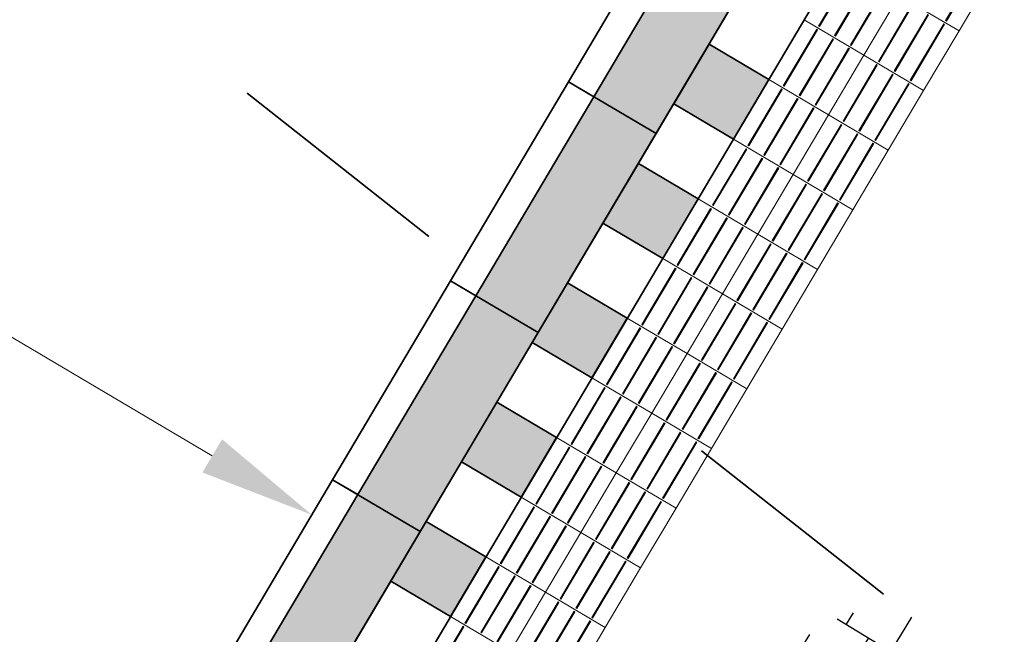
# Model space of a CAD drawing. Header units: metres. Extents: x -1 to 222837, y -2 to 853657.
# Tile 250 of 256: x 111411.66 to 111415.92, y 426525.59 to 426528.25. Entities that reach past the tile are written whole.
import ezdxf
from ezdxf.enums import TextEntityAlignment as Align

# ---------------------------------------------------------------- set-up
doc = ezdxf.new("R2010")
doc.units = ezdxf.units.M
doc.header["$XCLIPFRAME"] = 0
doc.linetypes.add('AL-TEKENBLADGRENS', pattern=[11.5, 2.5, -1.5, 1, -1.5, 1, -1.5, 2.5])
doc.linetypes.add('VH-BUSHALTEBAND', pattern=[4, 2, -2])
for name, color, linetype, lineweight in [('A-TXT-T25', 7, 'Continuous', 25), ('N-WE-VH-KANTOPSLUITING_BUSHALTEBAND-G', 30, 'VH-BUSHALTEBAND', 35), ('N-WE-VH-KANTOPSLUITING_VOORKANT OB 100X200', 7, 'Continuous', 25), ('N-WE-VH-VERHARDING_ASFALT-A', 252, 'Continuous', 18), ('N-WE-VH-VERHARDING_TEGEL-G', 252, 'Continuous', 35), ('N-WE-VH-VERHARDING_TEGEL-S', 7, 'Continuous', 25), ('N-WE-VW-BLINDENGELEIDEROUTE-Geleidetegel_G', 30, 'Continuous', 18), ('X-XX-AL-TEKENBLADGRENS-G blad 2', 7, 'AL-TEKENBLADGRENS', 35)]:
    doc.layers.add(name, color=color, linetype=linetype, lineweight=lineweight)
doc.layers.add('X-REF', color=7, linetype='Continuous')
doc.styles.add('NLCS-ISO', font='NLCS-ISO.ttf')
doc.styles.add('NLCS-ISO-ANNOTATIEF-T25', font='NLCS-ISO.ttf', dxfattribs={"height": 2.5})
doc.dimstyles.new('NLCS-ANNOTATIEF-T25-PIJL', dxfattribs={"dimtxt": 2.5, "dimasz": 2.5, "dimexe": 2, "dimexo": 2, "dimgap": 0.7, "dimtad": 1, "dimzin": 0, "dimdsep": 46, "dimtxsty": 'NLCS-ISO-ANNOTATIEF-T25', "dimcen": 0, "dimdle": 2, "dimclrd": 256, "dimclre": 256, "dimclrt": 256, "dimadec": 5, "dimazin": 0, "dimtfac": 1, "dimtofl": 0, "dimtmove": 1, "dimatfit": 0, "dimfxl": 2, "dimfxlon": 1, "dimtfillclr": 254, "dimtolj": 1, "dimtzin": 0, "dimlwd": 18, "dimlwe": 18, "dimarcsym": 0})
picture_1 = doc.add_image_def('image1.ecw', size_in_pixel=(400001, 250001))
picture_2 = doc.add_image_def('image2.ecw', size_in_pixel=(120000, 80000))

# ---------------------------------------------------------------- blocks, each defined once
blk = doc.blocks.new('SVH-TEGEL_300X300_DUN_HALFST-SO')
for p, q in [((-1.5, -2.866), (-1.5, 2.866)), ((0, -2.973), (0, 2.973)), ((1.5, -2.866), (1.5, 2.866)), ((-3, -2.521), (-3, 2.521)), ((3, -2.521), (3, 2.521)), ((-3.698, 2.25), (-3, 2.25)), ((-1.5, 2.25), (0, 2.25)), ((1.5, 2.25), (3, 2.25)), ((-4.5, -1.802), (-4.5, 1.802)), ((4.5, -1.802), (4.5, 1.802)), ((-4.885, 1.5), (-4.5, 1.5)), ((-3, 1.5), (-1.5, 1.5)), ((0, 1.5), (1.5, 1.5)), ((3, 1.5), (4.5, 1.5)), ((-4.5, 0.75), (-3, 0.75)), ((-1.5, 0.75), (0, 0.75)), ((1.5, 0.75), (3, 0.75)), ((4.5, 0.75), (5.475, 0.75)), ((-5.658, 0), (-4.5, 0)), ((-3, 0), (-1.5, 0)), ((0, 0), (1.5, 0)), ((3, 0), (4.5, 0)), ((-4.5, -0.75), (-3, -0.75)), ((-1.5, -0.75), (0, -0.75)), ((1.5, -0.75), (3, -0.75)), ((4.5, -0.75), (5.475, -0.75)), ((-4.885, -1.5), (-4.5, -1.5)), ((-3, -1.5), (-1.5, -1.5)), ((0, -1.5), (1.5, -1.5)), ((3, -1.5), (4.5, -1.5)), ((-3.698, -2.25), (-3, -2.25)), ((-1.5, -2.25), (0, -2.25)), ((1.5, -2.25), (3, -2.25))]:
    blk.add_line(p, q)
at = {"style": 'NLCS-ISO'}
blk.add_attdef('FORMAAT', text='', height=1.8, dxfattribs=at).set_placement((-5.758, 0), align=Align.MIDDLE_RIGHT)
blk.add_attdef('KLEUR', text='', height=1.8, dxfattribs=at).set_placement((5.575, 0), align=Align.MIDDLE_LEFT)
at = {"style": 'NLCS-ISO', "flags": 1}
blk.add_attdef('FUNCTIE', text='', height=1.8, dxfattribs=at).set_placement((0.116, -3.585), align=Align.MIDDLE_CENTER)
blk = doc.blocks.new('bushalteband')
at = {"layer": 'N-WE-VH-KANTOPSLUITING_BUSHALTEBAND-G', "transparency": 33554508}
h = blk.add_hatch(color=256, dxfattribs=at)
h.dxf.hatch_style = 1
h.paths.add_polyline_path([(1, -0.127), (0, -0.127), (0, -0.44), (1, -0.44)])
at = {"layer": 'N-WE-VH-KANTOPSLUITING_BUSHALTEBAND-G', "linetype": 'Continuous', "ltscale": 0.2, "flags": 128}
blk.add_lwpolyline([(0, 0), (0, -0.44), (1, -0.44), (1, 0), (0, 0), (0, -0.127), (1, -0.127)], dxfattribs=at)
blk = doc.blocks.new('*D1968')
at = {"layer": 'A-TXT-T25', "linetype": 'Continuous', "lineweight": 18, "transparency": 16777216}
for p, q in [((111407.4939, 426529.6944), (111407.5342, 426529.7623)), ((111407.7605, 426529.1633), (111412.4928, 426526.3605)), ((111413.0866, 426526.382), (111413.1268, 426526.4499))]:
    blk.add_line(p, q, dxfattribs=at)
at = {"layer": 'A-TXT-T25', "transparency": 16777216}
for points in [[(111407.803, 426529.235), (111407.7181, 426529.0916), (111407.3303, 426529.4181)], [(111412.5353, 426526.4322), (111412.4503, 426526.2888), (111412.923, 426526.1057)]]:
    blk.add_solid(points, dxfattribs=at)
at = {"layer": 'Defpoints', "color": 0, "transparency": 16777216}
for p in [(111407.2107, 426529.2162, 6.4024), (111412.923, 426526.1057), (111412.8034, 426525.9038, 6.4024)]:
    blk.add_point(p, dxfattribs=at)
at = {"layer": 'A-TXT-T25', "transparency": 16777216, "insert": (111409.9235, 426528.3355), "char_height": 0.5, "attachment_point": 5, "rotation": 329.3629, "style": 'NLCS-ISO-ANNOTATIEF-T25'}
blk.add_mtext('\\A1;6.50', dxfattribs=at)

msp = doc.modelspace()

# ---------------------------------------------------------------- hatches: boundary and pattern name
at = {"layer": 'N-WE-VH-VERHARDING_ASFALT-A', "transparency": 33554559}
h = msp.add_hatch(dxfattribs=at)
h.set_pattern_fill('AVH-ASFALT_LAAG2-D', color=256, scale=20, style=0, pattern_type=2)
h.set_pattern_definition([(45, (107770.70876, 433861.11063), (-0.282842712, 0.282842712), []), (45, (107770.94876, 433861.11063), (-0.282842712, 0.282842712), [0.2, -0.1])])
edge = h.paths.add_edge_path()
edge.add_line((111411.472, 426533.76), (111416.934, 426543.371))
edge.add_line((111416.934, 426543.371), (111416.972, 426543.45))
edge.add_line((111416.972, 426543.45), (111417.1839, 426543.8108))
edge.add_line((111417.1839, 426543.8108), (111417.088, 426543.868))
edge.add_line((111417.088, 426543.868), (111417.0054, 426543.9173))
edge.add_line((111417.0054, 426543.9173), (111416.9725, 426543.9369))
edge.add_line((111416.9725, 426543.9369), (111416.9127, 426543.9725))
edge.add_line((111416.9127, 426543.9725), (111416.893, 426543.948))
edge.add_line((111416.893, 426543.948), (111416.832, 426544.011))
edge.add_line((111416.832, 426544.011), (111416.761, 426544.063))
edge.add_line((111416.761, 426544.063), (111416.6859, 426544.1078))
edge.add_line((111416.6859, 426544.1078), (111416.6129, 426544.1513))
edge.add_line((111416.6129, 426544.1513), (111416.3511, 426544.3074))
edge.add_line((111416.3511, 426544.3074), (111415.7748, 426544.6511))
edge.add_arc((111415.517, 426544.2217), 0.5009, -33.9946, 59.0182, ccw=False)
edge.add_line((111415.9322, 426543.9417), (111415.6406, 426543.4493))
edge.add_line((111415.6406, 426543.4493), (111414.586, 426541.6686))
edge.add_line((111414.586, 426541.6686), (111397.9081, 426513.5095))
edge.add_line((111397.9081, 426513.5095), (111398.3383, 426513.2547))
edge.add_line((111398.3383, 426513.2547), (111400.5565, 426517))
edge.add_line((111400.5565, 426517), (111404.295, 426522.17))
edge.add_line((111404.295, 426522.17), (111411.472, 426533.76))
at = {"layer": 'N-WE-VH-VERHARDING_TEGEL-G'}
h = msp.add_hatch(color=256, dxfattribs=at)
h.dxf.hatch_style = 1
h.paths.add_polyline_path([(111414.7453, 426527.7303), (111414.8981, 426527.9884), (111414.64, 426528.1413), (111414.4871, 426527.8832)])
h = msp.add_hatch(color=256, dxfattribs=at)
h.dxf.hatch_style = 1
h.paths.add_polyline_path([(111414.4395, 426527.2141), (111414.5924, 426527.4722), (111414.3343, 426527.6251), (111414.1814, 426527.367)])
h = msp.add_hatch(color=256, dxfattribs=at)
h.dxf.hatch_style = 1
h.paths.add_polyline_path([(111414.1337, 426526.6978), (111414.2866, 426526.956), (111414.0285, 426527.1088), (111413.8756, 426526.8507)])
h = msp.add_hatch(color=256, dxfattribs=at)
h.dxf.hatch_style = 1
h.paths.add_polyline_path([(111413.828, 426526.1816), (111413.9809, 426526.4397), (111413.7227, 426526.5926), (111413.5699, 426526.3345)])
h = msp.add_hatch(color=256, dxfattribs=at)
h.dxf.hatch_style = 1
h.paths.add_polyline_path([(111413.5222, 426525.6653), (111413.6751, 426525.9235), (111413.417, 426526.0763), (111413.2641, 426525.8182)])

# ---------------------------------------------------------------- linework, layer by layer
at = {"layer": 'N-WE-VH-KANTOPSLUITING_VOORKANT OB 100X200', "flags": 128}
msp.add_lwpolyline([(111431.5522, 426552.4275), (111428.4004, 426553.9541), (111426.8747, 426550.8041), (111429.1247, 426549.7143), (111425.4219, 426542.0696, -0.005009), (111424.9851, 426541.1904), (111424.4679, 426541.497, -0.007758), (111423.7666, 426540.169), (111422.542, 426540.8945), (111411.6878, 426522.568), (111411.3819, 426522.0516), (111411.8216, 426521.7912), (111413.7829, 426520.6296)], format="xyb", dxfattribs=at)
at = {"layer": 'N-WE-VH-VERHARDING_TEGEL-G'}
for p, q in [((111414.8981, 426527.9884), (111414.64, 426528.1413)), ((111414.8981, 426527.9884), (111414.64, 426528.1413)), ((111414.5924, 426527.4722), (111414.3343, 426527.6251)), ((111414.2866, 426526.956), (111414.0285, 426527.1088)), ((111414.2866, 426526.956), (111414.0285, 426527.1088)), ((111413.9809, 426526.4397), (111413.7227, 426526.5926)), ((111413.6751, 426525.9235), (111413.417, 426526.0763)), ((111413.6751, 426525.9235), (111413.417, 426526.0763))]:
    msp.add_line(p, q, dxfattribs=at)
at = {"layer": 'N-WE-VH-VERHARDING_TEGEL-G', "flags": 128}
for points in [[(111414.1814, 426527.367), (111417.239, 426532.5294)], [(111414.4395, 426527.2141), (111417.4971, 426532.3766)], [(111411.1238, 426522.2045), (111414.1814, 426527.367)], [(111411.3819, 426522.0516), (111414.4395, 426527.2141)]]:
    msp.add_lwpolyline(points, dxfattribs=at)
for points in [[(111414.7453, 426527.7303), (111414.8981, 426527.9884), (111414.64, 426528.1413), (111414.4871, 426527.8832), (111414.7453, 426527.7303)], [(111414.7453, 426527.7303), (111414.8981, 426527.9884), (111414.64, 426528.1413), (111414.4871, 426527.8832), (111414.7453, 426527.7303)], [(111414.7453, 426527.7303), (111414.8981, 426527.9884), (111414.64, 426528.1413), (111414.4871, 426527.8832), (111414.7453, 426527.7303)], [(111414.7453, 426527.7303), (111414.8981, 426527.9884), (111414.64, 426528.1413), (111414.4871, 426527.8832), (111414.7453, 426527.7303)], [(111414.7453, 426527.7303), (111414.8981, 426527.9884), (111414.64, 426528.1413), (111414.4871, 426527.8832), (111414.7453, 426527.7303)], [(111414.7453, 426527.7303), (111414.8981, 426527.9884), (111414.64, 426528.1413), (111414.4871, 426527.8832), (111414.7453, 426527.7303)], [(111414.4395, 426527.2141), (111414.5924, 426527.4722), (111414.3343, 426527.6251), (111414.1814, 426527.367), (111414.4395, 426527.2141)], [(111414.4395, 426527.2141), (111414.5924, 426527.4722), (111414.3343, 426527.6251), (111414.1814, 426527.367), (111414.4395, 426527.2141)], [(111414.4395, 426527.2141), (111414.5924, 426527.4722), (111414.3343, 426527.6251), (111414.1814, 426527.367), (111414.4395, 426527.2141)], [(111414.1337, 426526.6978), (111414.2866, 426526.956), (111414.0285, 426527.1088), (111413.8756, 426526.8507), (111414.1337, 426526.6978)], [(111414.1337, 426526.6978), (111414.2866, 426526.956), (111414.0285, 426527.1088), (111413.8756, 426526.8507), (111414.1337, 426526.6978)], [(111414.1337, 426526.6978), (111414.2866, 426526.956), (111414.0285, 426527.1088), (111413.8756, 426526.8507), (111414.1337, 426526.6978)], [(111414.1337, 426526.6978), (111414.2866, 426526.956), (111414.0285, 426527.1088), (111413.8756, 426526.8507), (111414.1337, 426526.6978)], [(111414.1337, 426526.6978), (111414.2866, 426526.956), (111414.0285, 426527.1088), (111413.8756, 426526.8507), (111414.1337, 426526.6978)], [(111414.1337, 426526.6978), (111414.2866, 426526.956), (111414.0285, 426527.1088), (111413.8756, 426526.8507), (111414.1337, 426526.6978)], [(111413.828, 426526.1816), (111413.9809, 426526.4397), (111413.7227, 426526.5926), (111413.5699, 426526.3345), (111413.828, 426526.1816)], [(111413.828, 426526.1816), (111413.9809, 426526.4397), (111413.7227, 426526.5926), (111413.5699, 426526.3345), (111413.828, 426526.1816)], [(111413.828, 426526.1816), (111413.9809, 426526.4397), (111413.7227, 426526.5926), (111413.5699, 426526.3345), (111413.828, 426526.1816)], [(111413.5222, 426525.6653), (111413.6751, 426525.9235), (111413.417, 426526.0763), (111413.2641, 426525.8182), (111413.5222, 426525.6653)], [(111413.5222, 426525.6653), (111413.6751, 426525.9235), (111413.417, 426526.0763), (111413.2641, 426525.8182), (111413.5222, 426525.6653)], [(111413.5222, 426525.6653), (111413.6751, 426525.9235), (111413.417, 426526.0763), (111413.2641, 426525.8182), (111413.5222, 426525.6653)], [(111413.5222, 426525.6653), (111413.6751, 426525.9235), (111413.417, 426526.0763), (111413.2641, 426525.8182), (111413.5222, 426525.6653)], [(111413.5222, 426525.6653), (111413.6751, 426525.9235), (111413.417, 426526.0763), (111413.2641, 426525.8182), (111413.5222, 426525.6653)], [(111413.5222, 426525.6653), (111413.6751, 426525.9235), (111413.417, 426526.0763), (111413.2641, 426525.8182), (111413.5222, 426525.6653)]]:
    msp.add_lwpolyline(points, close=True, dxfattribs=at)
at = {"layer": 'N-WE-VW-BLINDENGELEIDEROUTE-Geleidetegel_G', "flags": 128}
for points in [[(111415.7202, 426528.1989), (111415.873, 426528.4571), (111415.6149, 426528.6099), (111415.462, 426528.3518), (111415.7202, 426528.1989)], [(111415.3091, 426528.0937), (111415.462, 426528.3518), (111415.2039, 426528.5047), (111415.051, 426528.2466), (111415.3091, 426528.0937)], [(111415.1136, 426528.2188), (111415.117, 426528.2168), (111415.2618, 426528.4611), (111415.2583, 426528.4632)], [(111415.6623, 426528.2425), (111415.6657, 426528.2405), (111415.8104, 426528.4848), (111415.807, 426528.4869)], [(111415.1824, 426528.178), (111415.1859, 426528.176), (111415.3306, 426528.4204), (111415.3272, 426528.4224)], [(111415.2513, 426528.1373), (111415.2547, 426528.1352), (111415.3994, 426528.3796), (111415.396, 426528.3816)], [(111415.5673, 426527.9408), (111415.7202, 426528.1989), (111415.462, 426528.3518), (111415.3091, 426528.0937), (111415.5673, 426527.9408)], [(111415.5673, 426527.9408), (111415.7202, 426528.1989), (111415.462, 426528.3518), (111415.3091, 426528.0937), (111415.5673, 426527.9408)], [(111415.3717, 426528.0659), (111415.3752, 426528.0639), (111415.5199, 426528.3082), (111415.5165, 426528.3103)], [(111415.1563, 426527.8356), (111415.3091, 426528.0937), (111415.051, 426528.2466), (111414.8981, 426527.9884), (111415.1563, 426527.8356)], [(111415.1563, 426527.8356), (111415.3091, 426528.0937), (111415.051, 426528.2466), (111414.8981, 426527.9884), (111415.1563, 426527.8356)], [(111415.4406, 426528.0252), (111415.444, 426528.0231), (111415.5887, 426528.2675), (111415.5853, 426528.2695)], [(111414.9607, 426527.9607), (111414.9642, 426527.9586), (111415.1089, 426528.203), (111415.1055, 426528.205)], [(111415.5094, 426527.9844), (111415.5128, 426527.9823), (111415.6576, 426528.2267), (111415.6541, 426528.2287)], [(111415.0296, 426527.9199), (111415.033, 426527.9179), (111415.1777, 426528.1622), (111415.1743, 426528.1643)], [(111415.0984, 426527.8791), (111415.1018, 426527.8771), (111415.2466, 426528.1215), (111415.2431, 426528.1235)], [(111415.4144, 426527.6827), (111415.5673, 426527.9408), (111415.3091, 426528.0937), (111415.1563, 426527.8356), (111415.4144, 426527.6827)], [(111415.2189, 426527.8078), (111415.2223, 426527.8058), (111415.367, 426528.0501), (111415.3636, 426528.0522)], [(111415.0034, 426527.5774), (111415.1563, 426527.8356), (111414.8981, 426527.9884), (111414.7453, 426527.7303), (111415.0034, 426527.5774)], [(111415.2877, 426527.767), (111415.2911, 426527.765), (111415.4359, 426528.0093), (111415.4324, 426528.0114)], [(111414.8078, 426527.7026), (111414.8113, 426527.7005), (111414.956, 426527.9449), (111414.9526, 426527.9469)], [(111415.3565, 426527.7263), (111415.36, 426527.7242), (111415.5047, 426527.9686), (111415.5012, 426527.9706)], [(111414.8767, 426527.6618), (111414.8801, 426527.6597), (111415.0248, 426527.9041), (111415.0214, 426527.9061)], [(111414.9455, 426527.621), (111414.949, 426527.619), (111415.0937, 426527.8633), (111415.0902, 426527.8654)], [(111415.2615, 426527.4246), (111415.4144, 426527.6827), (111415.1563, 426527.8356), (111415.0034, 426527.5774), (111415.2615, 426527.4246)], [(111415.2615, 426527.4246), (111415.4144, 426527.6827), (111415.1563, 426527.8356), (111415.0034, 426527.5774), (111415.2615, 426527.4246)], [(111415.066, 426527.5497), (111415.0694, 426527.5476), (111415.2141, 426527.792), (111415.2107, 426527.794)], [(111414.8505, 426527.3193), (111415.0034, 426527.5774), (111414.7453, 426527.7303), (111414.5924, 426527.4722), (111414.8505, 426527.3193)], [(111414.8505, 426527.3193), (111415.0034, 426527.5774), (111414.7453, 426527.7303), (111414.5924, 426527.4722), (111414.8505, 426527.3193)], [(111415.1348, 426527.5089), (111415.1382, 426527.5069), (111415.283, 426527.7512), (111415.2795, 426527.7533)], [(111414.655, 426527.4444), (111414.6584, 426527.4424), (111414.8031, 426527.6867), (111414.7997, 426527.6888)], [(111415.2036, 426527.4681), (111415.2071, 426527.4661), (111415.3518, 426527.7105), (111415.3484, 426527.7125)], [(111414.7238, 426527.4037), (111414.7272, 426527.4016), (111414.872, 426527.646), (111414.8685, 426527.648)], [(111414.7926, 426527.3629), (111414.7961, 426527.3609), (111414.9408, 426527.6052), (111414.9374, 426527.6073)], [(111415.1086, 426527.1664), (111415.2615, 426527.4246), (111415.0034, 426527.5774), (111414.8505, 426527.3193), (111415.1086, 426527.1664)], [(111414.9131, 426527.2916), (111414.9165, 426527.2895), (111415.0613, 426527.5339), (111415.0578, 426527.5359)], [(111414.9819, 426527.2508), (111414.9854, 426527.2487), (111415.1301, 426527.4931), (111415.1267, 426527.4951)], [(111414.6976, 426527.0612), (111414.8505, 426527.3193), (111414.5924, 426527.4722), (111414.4395, 426527.2141), (111414.6976, 426527.0612)], [(111414.5021, 426527.1863), (111414.5055, 426527.1843), (111414.6503, 426527.4286), (111414.6468, 426527.4307)], [(111415.0508, 426527.21), (111415.0542, 426527.208), (111415.1989, 426527.4523), (111415.1955, 426527.4544)], [(111414.5709, 426527.1455), (111414.5744, 426527.1435), (111414.7191, 426527.3879), (111414.7156, 426527.3899)], [(111414.6398, 426527.1048), (111414.6432, 426527.1027), (111414.7879, 426527.3471), (111414.7845, 426527.3491)], [(111414.9558, 426526.9083), (111415.1086, 426527.1664), (111414.8505, 426527.3193), (111414.6976, 426527.0612), (111414.9558, 426526.9083)], [(111414.9558, 426526.9083), (111415.1086, 426527.1664), (111414.8505, 426527.3193), (111414.6976, 426527.0612), (111414.9558, 426526.9083)], [(111414.7602, 426527.0334), (111414.7637, 426527.0314), (111414.9084, 426527.2757), (111414.9049, 426527.2778)], [(111414.829, 426526.9927), (111414.8325, 426526.9906), (111414.9772, 426527.235), (111414.9738, 426527.237)], [(111414.5447, 426526.8031), (111414.6976, 426527.0612), (111414.4395, 426527.2141), (111414.2866, 426526.956), (111414.5447, 426526.8031)], [(111414.5447, 426526.8031), (111414.6976, 426527.0612), (111414.4395, 426527.2141), (111414.2866, 426526.956), (111414.5447, 426526.8031)], [(111414.8979, 426526.9519), (111414.9013, 426526.9499), (111415.046, 426527.1942), (111415.0426, 426527.1962)], [(111414.3492, 426526.9282), (111414.3527, 426526.9261), (111414.4974, 426527.1705), (111414.4939, 426527.1725)], [(111414.418, 426526.8874), (111414.4215, 426526.8854), (111414.5662, 426527.1297), (111414.5628, 426527.1318)], [(111414.4869, 426526.8466), (111414.4903, 426526.8446), (111414.635, 426527.089), (111414.6316, 426527.091)], [(111414.8029, 426526.6502), (111414.9558, 426526.9083), (111414.6976, 426527.0612), (111414.5447, 426526.8031), (111414.8029, 426526.6502)], [(111414.8029, 426526.6502), (111414.9558, 426526.9083), (111414.6976, 426527.0612), (111414.5447, 426526.8031), (111414.8029, 426526.6502)], [(111414.6073, 426526.7753), (111414.6108, 426526.7733), (111414.7555, 426527.0176), (111414.7521, 426527.0197)], [(111414.6762, 426526.7345), (111414.6796, 426526.7325), (111414.8243, 426526.9769), (111414.8209, 426526.9789)], [(111414.3919, 426526.5449), (111414.5447, 426526.8031), (111414.2866, 426526.956), (111414.1337, 426526.6978), (111414.3919, 426526.5449)], [(111414.3919, 426526.5449), (111414.5447, 426526.8031), (111414.2866, 426526.956), (111414.1337, 426526.6978), (111414.3919, 426526.5449)], [(111414.745, 426526.6938), (111414.7484, 426526.6917), (111414.8932, 426526.9361), (111414.8897, 426526.9381)], [(111414.1963, 426526.6701), (111414.1998, 426526.668), (111414.3445, 426526.9124), (111414.3411, 426526.9144)], [(111414.2652, 426526.6293), (111414.2686, 426526.6273), (111414.4133, 426526.8716), (111414.4099, 426526.8736)], [(111414.334, 426526.5885), (111414.3374, 426526.5865), (111414.4822, 426526.8308), (111414.4787, 426526.8329)], [(111414.65, 426526.3921), (111414.8029, 426526.6502), (111414.5447, 426526.8031), (111414.3919, 426526.5449), (111414.65, 426526.3921)], [(111414.65, 426526.3921), (111414.8029, 426526.6502), (111414.5447, 426526.8031), (111414.3919, 426526.5449), (111414.65, 426526.3921)], [(111414.4545, 426526.5172), (111414.4579, 426526.5151), (111414.6026, 426526.7595), (111414.5992, 426526.7615)], [(111414.5233, 426526.4764), (111414.5267, 426526.4744), (111414.6715, 426526.7187), (111414.668, 426526.7208)], [(111414.239, 426526.2868), (111414.3919, 426526.5449), (111414.1337, 426526.6978), (111413.9809, 426526.4397), (111414.239, 426526.2868)], [(111414.239, 426526.2868), (111414.3919, 426526.5449), (111414.1337, 426526.6978), (111413.9809, 426526.4397), (111414.239, 426526.2868)], [(111414.5921, 426526.4356), (111414.5956, 426526.4336), (111414.7403, 426526.678), (111414.7368, 426526.68)], [(111414.0435, 426526.4119), (111414.0469, 426526.4099), (111414.1916, 426526.6543), (111414.1882, 426526.6563)], [(111414.1123, 426526.3712), (111414.1157, 426526.3691), (111414.2605, 426526.6135), (111414.257, 426526.6155)], [(111414.1811, 426526.3304), (111414.1846, 426526.3284), (111414.3293, 426526.5727), (111414.3258, 426526.5748)], [(111414.4971, 426526.1339), (111414.65, 426526.3921), (111414.3919, 426526.5449), (111414.239, 426526.2868), (111414.4971, 426526.1339)], [(111414.3016, 426526.2591), (111414.305, 426526.257), (111414.4497, 426526.5014), (111414.4463, 426526.5034)], [(111414.3704, 426526.2183), (111414.3738, 426526.2163), (111414.5186, 426526.4606), (111414.5151, 426526.4626)], [(111414.0861, 426526.0287), (111414.239, 426526.2868), (111413.9809, 426526.4397), (111413.828, 426526.1816), (111414.0861, 426526.0287)], [(111414.4392, 426526.1775), (111414.4427, 426526.1755), (111414.5874, 426526.4198), (111414.584, 426526.4219)], [(111413.8906, 426526.1538), (111413.894, 426526.1518), (111414.0387, 426526.3961), (111414.0353, 426526.3982)], [(111413.9594, 426526.113), (111413.9628, 426526.111), (111414.1076, 426526.3554), (111414.1041, 426526.3574)], [(111414.0282, 426526.0723), (111414.0317, 426526.0702), (111414.1764, 426526.3146), (111414.173, 426526.3166)], [(111414.3442, 426525.8758), (111414.4971, 426526.1339), (111414.239, 426526.2868), (111414.0861, 426526.0287), (111414.3442, 426525.8758)], [(111414.3442, 426525.8758), (111414.4971, 426526.1339), (111414.239, 426526.2868), (111414.0861, 426526.0287), (111414.3442, 426525.8758)], [(111414.1487, 426526.0009), (111414.1521, 426525.9989), (111414.2969, 426526.2433), (111414.2934, 426526.2453)], [(111414.2175, 426525.9602), (111414.221, 426525.9581), (111414.3657, 426526.2025), (111414.3623, 426526.2045)], [(111413.9332, 426525.7706), (111414.0861, 426526.0287), (111413.828, 426526.1816), (111413.6751, 426525.9235), (111413.9332, 426525.7706)], [(111413.9332, 426525.7706), (111414.0861, 426526.0287), (111413.828, 426526.1816), (111413.6751, 426525.9235), (111413.9332, 426525.7706)], [(111414.2864, 426525.9194), (111414.2898, 426525.9174), (111414.4345, 426526.1617), (111414.4311, 426526.1638)], [(111413.7377, 426525.8957), (111413.7411, 426525.8937), (111413.8859, 426526.138), (111413.8824, 426526.14)], [(111413.8065, 426525.8549), (111413.81, 426525.8529), (111413.9547, 426526.0972), (111413.9513, 426526.0993)], [(111413.8754, 426525.8142), (111413.8788, 426525.8121), (111414.0235, 426526.0565), (111414.0201, 426526.0585)], [(111414.1914, 426525.6177), (111414.3442, 426525.8758), (111414.0861, 426526.0287), (111413.9332, 426525.7706), (111414.1914, 426525.6177)], [(111413.9958, 426525.7428), (111413.9993, 426525.7408), (111414.144, 426525.9851), (111414.1405, 426525.9872)], [(111414.0646, 426525.702), (111414.0681, 426525.7), (111414.2128, 426525.9444), (111414.2094, 426525.9464)], [(111413.7804, 426525.5125), (111413.9332, 426525.7706), (111413.6751, 426525.9235), (111413.5222, 426525.6653), (111413.7804, 426525.5125)], [(111414.1335, 426525.6613), (111414.1369, 426525.6592), (111414.2816, 426525.9036), (111414.2782, 426525.9056)], [(111413.5848, 426525.6376), (111413.5883, 426525.6355), (111413.733, 426525.8799), (111413.7295, 426525.8819)], [(111413.6536, 426525.5968), (111413.6571, 426525.5948), (111413.8018, 426525.8391), (111413.7984, 426525.8412)], [(111413.7225, 426525.556), (111413.7259, 426525.554), (111413.8706, 426525.7983), (111413.8672, 426525.8004)], [(111414.0385, 426525.3596), (111414.1914, 426525.6177), (111413.9332, 426525.7706), (111413.7804, 426525.5125), (111414.0385, 426525.3596)], [(111414.0385, 426525.3596), (111414.1914, 426525.6177), (111413.9332, 426525.7706), (111413.7804, 426525.5125), (111414.0385, 426525.3596)], [(111413.8429, 426525.4847), (111413.8464, 426525.4826), (111413.9911, 426525.727), (111413.9877, 426525.729)], [(111413.9118, 426525.4439), (111413.9152, 426525.4419), (111414.0599, 426525.6862), (111414.0565, 426525.6883)], [(111413.6275, 426525.2543), (111413.7804, 426525.5125), (111413.5222, 426525.6653), (111413.3693, 426525.4072), (111413.6275, 426525.2543)], [(111413.6275, 426525.2543), (111413.7804, 426525.5125), (111413.5222, 426525.6653), (111413.3693, 426525.4072), (111413.6275, 426525.2543)], [(111413.9806, 426525.4031), (111413.984, 426525.4011), (111414.1288, 426525.6455), (111414.1253, 426525.6475)], [(111413.4319, 426525.3794), (111413.4354, 426525.3774), (111413.5801, 426525.6218), (111413.5767, 426525.6238)]]:
    msp.add_lwpolyline(points, close=True, dxfattribs=at)
for points in [[(111414.6976, 426527.0612), (111414.5447, 426526.8031)], [(111414.6976, 426527.0612), (111414.5447, 426526.8031)], [(111414.6976, 426527.0612), (111414.5447, 426526.8031)], [(111414.6976, 426527.0612), (111414.5447, 426526.8031)], [(111414.5447, 426526.8031), (111414.3919, 426526.5449)], [(111414.5447, 426526.8031), (111414.3919, 426526.5449)], [(111414.5447, 426526.8031), (111414.3919, 426526.5449)], [(111414.5447, 426526.8031), (111414.3919, 426526.5449)]]:
    msp.add_lwpolyline(points, dxfattribs=at)
at = {"layer": 'X-XX-AL-TEKENBLADGRENS-G blad 2', "color": 4, "flags": 128}
msp.add_lwpolyline([(111324.6444, 426597.2113), (111437.4824, 426508.3721), (111386.4284, 426443.5265), (111273.5904, 426532.3657)], close=True, dxfattribs=at)

# ---------------------------------------------------------------- block references
at = {"layer": 'N-WE-VH-KANTOPSLUITING_BUSHALTEBAND-G', "rotation": 59.36291697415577}
for p in [(111414.0321, 426527.9783), (111413.5225, 426527.1179), (111413.0129, 426526.2575), (111412.5033, 426525.3971)]:
    msp.add_blockref('bushalteband', p, dxfattribs=at)
at = {"layer": 'N-WE-VH-VERHARDING_TEGEL-S', "xscale": 0.15, "yscale": 0.15, "zscale": 0.15, "rotation": 238.5470419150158}
msp.add_blockref('SVH-TEGEL_300X300_DUN_HALFST-SO', (111415.0727, 426524.9395), dxfattribs=at)

# ---------------------------------------------------------------- dimensions: what is measured, and where the dimension line sits
at = {"layer": 'A-TXT-T25'}
dim = msp.add_linear_dim(base=(111412.923, 426526.1057, -6.5024), p1=(111407.2107, 426529.2162, -0.1), p2=(111412.8034, 426525.9038, -0.1), angle=329.3629, dimstyle='NLCS-ANNOTATIEF-T25-PIJL', dxfattribs=at)
dim.commit()
dim.dimension.update_dxf_attribs({"geometry": '*D1968', "text_midpoint": (111409.7248, 426527.9999, -6.5024), "dimtype": 161})

# ---------------------------------------------------------------- pictures from other files: only their frames are drawn
at = {"layer": 'X-REF'}
image = msp.add_image(picture_1, insert=(100000.0001, 424999.9001), size_in_units=(40000, 25000.0375), dxfattribs=at)
image.set_boundary_path([(93497.8255, 208977.5368), (156894.5073, 250000.5)])
image = msp.add_image(picture_2, insert=(109499.5231, 424999.9595), size_in_units=(6001.8618, 4001.2412), dxfattribs=at)
image.dxf.flags = 7

doc.saveas('drawing.dxf')
